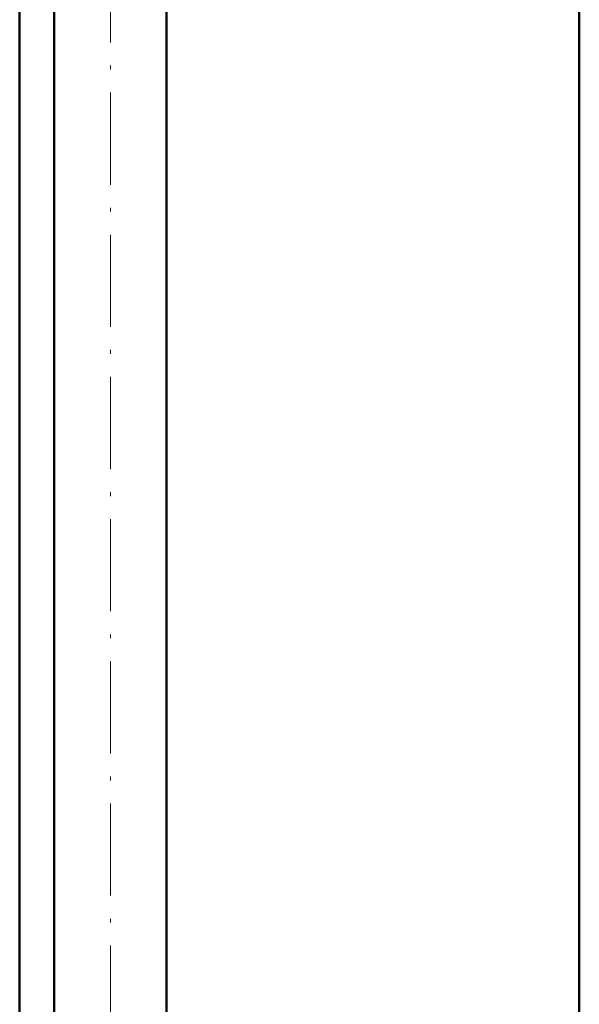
# Model space of a CAD drawing. Extents: x -1358 to 1757, y -1552 to 637.
# Tile 44 of 98: x -1097 to -1024, y -107 to 21. Entities that reach past the tile are written whole.
import ezdxf

# ---------------------------------------------------------------- set-up
doc = ezdxf.new("R2010")
doc.units = 0
doc.linetypes.add('DASHDOT', pattern=[18.5, 12, -3, 0.5, -3])

msp = doc.modelspace()

# ---------------------------------------------------------------- linework, layer by layer
at = {"color": 7, "lineweight": 50}
for p, q in [((-1023.73, -331.93), (-1023.73, 243.82)), ((-1092.07, -153.93), (-1092.07, 118.07)), ((-1077.47, -153.93), (-1077.47, 118.07)), ((-1096.58, -153.93), (-1096.58, 102.07))]:
    msp.add_line(p, q, dxfattribs=at)
at = {"color": 7, "linetype": 'DASHDOT', "lineweight": 18}
msp.add_line((-1084.77, -185.83), (-1084.77, 196.97), dxfattribs=at)

doc.saveas('drawing.dxf')
